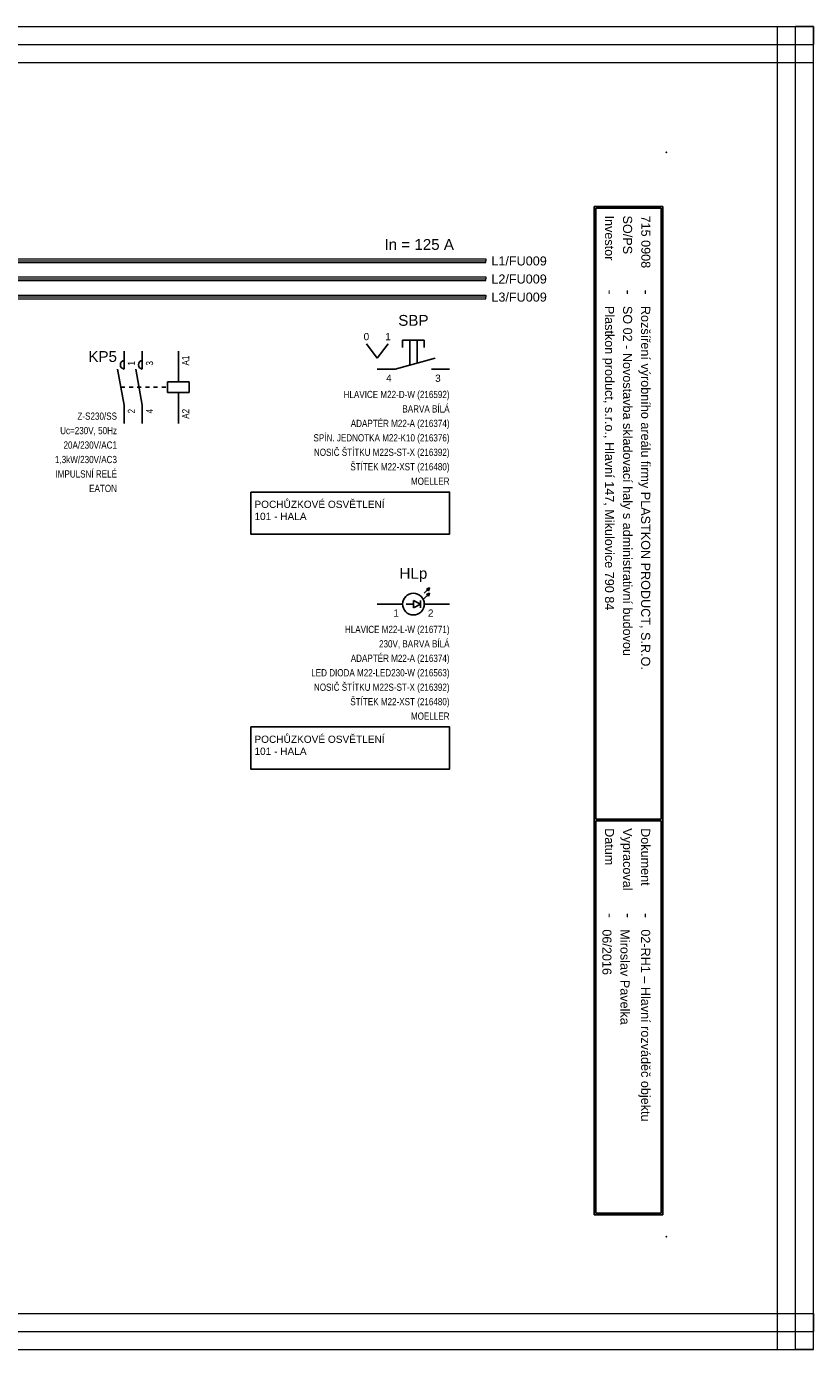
# Model space of a CAD drawing. Extents: x -721 to 7843, y 2912 to 4139.
# Tile 18 of 32: x 3893 to 4111, y 3359 to 3725. Entities that reach past the tile are written whole.
import ezdxf
from ezdxf.enums import TextEntityAlignment as Align

# ---------------------------------------------------------------- set-up
doc = ezdxf.new("R2010")
doc.units = 0
doc.header["$MEASUREMENT"] = 0
doc.linetypes.add('DASHED', pattern=[0.564444, 0.282222, -0.282222])
for name, color, linetype in [('1-KRESBA', 7, 'Continuous'), ('__Bílá', 7, 'Continuous'), ('__Oranžová', 30, 'Continuous'), ('__Rudá 010', 10, 'Continuous'), ('__Vínová 220', 220, 'Continuous'), ('__Černá 250', 7, 'Continuous')]:
    doc.layers.add(name, color=color, linetype=linetype)
doc.styles.add('Arial', font='arial.ttf')

# ---------------------------------------------------------------- blocks, each defined once
blk = doc.blocks.new('BLK_Razítko_malé_pro_rozváděče')
at = {"layer": '__Bílá'}
for p, q in [((15, -1), (15, -20)), ((15, -1), (294, -1)), ((15.5, -1.5), (15.5, -19.5)), ((15.5, -1.5), (184.5, -1.5)), ((184.5, -1.5), (184.5, -19.5)), ((185, -1.5), (185, -19.5)), ((185, -1.5), (293.5, -1.5)), ((293.5, -19.5), (293.5, -1.5)), ((294, -20), (294, -1)), ((15, -20), (294, -20)), ((15.5, -19.5), (184.5, -19.5)), ((185, -19.5), (293.5, -19.5)), ((15, -405), (15, -419)), ((15, -405), (294, -405)), ((15.5, -405.5), (15.5, -418.5)), ((15.5, -405.5), (194.5, -405.5)), ((194.5, -405.5), (194.5, -418.5)), ((195, -405.5), (195, -418.5)), ((195, -405.5), (293.5, -405.5)), ((293.5, -405.5), (293.5, -418.5)), ((294, -405), (294, -419)), ((15, -419), (294, -419)), ((15.5, -418.5), (194.5, -418.5)), ((195, -418.5), (293.5, -418.5))]:
    blk.add_line(p, q, dxfattribs=at)
for p in [(0, 0), (300, 0), (0, -420), (300, -420)]:
    blk.add_point(p, dxfattribs=at)
at = {"layer": '__Bílá', "style": 'Arial'}
for s, height, p in [('-', 3, (38, -7)), ('Dokument', 2.5, (187, -7)), ('-', 3, (210.5, -7)), ('SO/PS', 2.5, (17.5, -12)), ('-', 3, (38, -12)), ('Vypracoval', 2.5, (187, -12)), ('-', 3, (210.5, -12)), ('Investor', 2.5, (17.5, -17)), ('Datum', 2.5, (187, -17)), ('-', 3, (38, -17)), ('-', 3, (210.5, -17)), ('PVLK PROJECT s.r.o. , Langrova 195/33,  787 01 Šumperk', 2.5, (17.5, -411)), ('Copyright © 2012 PVLK', 2.5, (197, -411)), ('Telefon: 773 836 685, mobil: 777 848 204, e-mail: %%Upavelka@pvlk.cz', 2.5, (17.5, -416)), ('Číslo dokumentu .....', 2.5, (197, -416))]:
    blk.add_text(s, height=height, dxfattribs=at).set_placement(p)
at = {"layer": '__Vínová 220', "char_height": 2.5, "attachment_point": 7, "style": 'Arial'}
for s, insert in [('715 0908', (17.5, -7)), ('Rozšíření výrobního areálu firmy PLASTKON PRODUCT, S.R.O.', (42.5, -7.75)), ('02-RH1 – Hlavní rozváděč objektu', (215, -7.75)), ('SO 02 - Novostavba skladovací haly s administrativní budovou', (42.5, -12.75)), ('Miroslav Pavelka', (215, -12.75)), ('Plastkon product, s.r.o., Hlavní 147, Mikulovice 790 84', (42.5, -17.75)), ('06/2016', (215, -17.75))]:
    blk.add_mtext(s, dxfattribs=dict(at, insert=insert))
at = {"layer": '__Vínová 220', "style": 'Arial'}
blk.add_attdef('ČÍSLO', text='', height=4, dxfattribs=at).set_placement((290, -416), align=Align.RIGHT)
blk = doc.blocks.new('moe01029')
for p, q in [((0, 5), (0, 10)), ((5, 5), (5, 10)), ((15, 1.5), (15, 10)), ((-1.82, 5), (0, -5)), ((3.18, 5), (5, -5)), ((12, -1.5), (12, 1.5)), ((12, 1.5), (18, 1.5)), ((18, 1.5), (18, -1.5)), ((18, -1.5), (12, -1.5)), ((15, -1.5), (15, -10)), ((0, -5), (0, -10)), ((5, -5), (5, -10))]:
    blk.add_line(p, q)
at = {"linetype": 'DASHED', "ltscale": 4}
blk.add_line((-0.91, 0), (12, 0), dxfattribs=at)
for centre in [(0.15, 6.2), (5.15, 6.2)]:
    blk.add_arc(centre, 1.21, 97.3062, 262.6938)
at = {"style": 'Arial'}
blk.add_attdef('POPIS', text='', height=3, dxfattribs=at).set_placement((-2, 7), align=Align.RIGHT)
at = {"style": 'Arial', "width": 0.8}
for tag, p in [('NO1', (3, 6)), ('NO2', (8, 6)), ('A1', (18, 6))]:
    blk.add_attdef(tag, p, '', height=2, rotation=90, dxfattribs=at)
for tag, p in [('TYP', (-2, -9)), ('CÍVKA', (-2, -13)), ('AC1(PROUD)', (-2, -17)), ('AC3(VÝKON)', (-2, -21)), ('DOPLŇ1', (-2, -25)), ('DOPLŇ2', (-2, -29))]:
    blk.add_attdef(tag, text='', height=2, dxfattribs=at).set_placement(p, align=Align.RIGHT)
for tag, p in [('CO1', (3, -6)), ('CO2', (8, -6)), ('A2', (18, -6))]:
    blk.add_attdef(tag, text='', height=2, rotation=90, dxfattribs=at).set_placement(p, align=Align.RIGHT)
blk = doc.blocks.new('TLA0976')
at = {"color": 250, "linetype": 'Continuous'}
for p, q in [((-3, 8), (3, 8)), ((-3, 8), (-3, 6)), ((-1, 1.09), (-1, 8)), ((1, 1.64), (1, 8)), ((3, 8), (3, 6)), ((-10, 3), (-13, 7)), ((-10, 3), (-7, 7)), ((-10, 0), (-5, 0)), ((6, 3), (-5, 0)), ((5, 0), (10, 0))]:
    blk.add_line(p, q, dxfattribs=at)
at = {"style": 'Arial'}
for s, p in [('0', (-13, 8)), ('1', (-7, 8))]:
    blk.add_text(s, height=2, dxfattribs=at).set_placement(p, align=Align.CENTER)
blk.add_attdef('POPIS', text='', height=3, dxfattribs=at).set_placement((0, 12), align=Align.CENTER)
blk.add_attdef('CO', text='', height=2, dxfattribs=at).set_placement((-6, -3.5), align=Align.RIGHT)
blk.add_attdef('NO', (6, -3.5), '', height=2, dxfattribs=at)
at = {"style": 'Arial', "width": 0.8}
for tag, p in [('TYP', (10, -8)), ('BARVA', (10, -12)), ('DOPLŇ1', (10, -16)), ('DOPLŇ2', (10, -20)), ('DOPLŇ3', (10, -24)), ('DOPLŇ4', (10, -28)), ('DOPLŇ5', (10, -32))]:
    blk.add_attdef(tag, text='', height=2, dxfattribs=at).set_placement(p, align=Align.RIGHT)
blk = doc.blocks.new('*X10')
at = {"color": 0, "linetype": 'Continuous'}
for p, q in [((988.7, 4312.7), (988.7, 4312.7)), ((989.2, 4312.2), (988.7, 4312.7)), ((988.72, 4312.68), (988.78, 4312.73)), ((989.21, 4312.24), (988.74, 4312.71)), ((988.75, 4312.65), (988.85, 4312.76)), ((988.77, 4312.63), (988.92, 4312.78)), ((989.23, 4312.27), (988.77, 4312.73)), ((988.79, 4312.61), (988.99, 4312.81)), ((989.24, 4312.3), (988.8, 4312.74)), ((988.81, 4312.59), (989.06, 4312.84)), ((989.25, 4312.33), (988.83, 4312.75)), ((988.84, 4312.56), (989.14, 4312.86)), ((988.86, 4312.54), (989.21, 4312.89)), ((989.26, 4312.37), (988.87, 4312.76)), ((988.88, 4312.52), (989.28, 4312.92)), ((988.9, 4312.5), (989.35, 4312.94)), ((989.27, 4312.4), (988.9, 4312.77)), ((988.93, 4312.47), (989.42, 4312.97)), ((989.29, 4312.43), (988.93, 4312.79)), ((988.95, 4312.45), (989.5, 4313)), ((989.3, 4312.46), (988.96, 4312.8)), ((988.97, 4312.43), (989.47, 4312.93)), ((988.99, 4312.41), (989.45, 4312.86)), ((989.31, 4312.5), (989, 4312.81)), ((989.02, 4312.38), (989.42, 4312.79)), ((989.32, 4312.53), (989.03, 4312.82)), ((989.04, 4312.36), (989.39, 4312.72)), ((989.34, 4312.56), (989.06, 4312.84)), ((989.06, 4312.34), (989.37, 4312.65)), ((989.08, 4312.32), (989.34, 4312.57)), ((989.35, 4312.6), (989.1, 4312.85)), ((989.11, 4312.29), (989.31, 4312.5)), ((989.36, 4312.63), (989.13, 4312.86)), ((989.13, 4312.27), (989.29, 4312.43)), ((989.37, 4312.66), (989.16, 4312.87)), ((989.38, 4312.69), (989.19, 4312.88)), ((989.4, 4312.73), (989.23, 4312.9)), ((989.41, 4312.76), (989.26, 4312.91)), ((989.42, 4312.79), (989.29, 4312.92)), ((989.43, 4312.82), (989.32, 4312.93)), ((989.45, 4312.86), (989.36, 4312.95)), ((989.46, 4312.89), (989.39, 4312.96)), ((989.47, 4312.92), (989.42, 4312.97)), ((989.48, 4312.95), (989.45, 4312.98)), ((989.5, 4312.99), (989.49, 4313)), ((989.15, 4312.25), (989.26, 4312.36)), ((989.17, 4312.23), (989.23, 4312.29)), ((989.2, 4312.2), (989.21, 4312.21))]:
    blk.add_line(p, q, dxfattribs=at)
blk = doc.blocks.new('MOE01004')
for p, q in [((3, 3), (4.5, 4.5)), ((4.5, 4.5), (3.7, 4.2)), ((3.7, 4.2), (4.2, 3.7)), ((4.5, 4.5), (4.2, 3.7)), ((-3, 0), (-10, 0)), ((0, 0), (-2, 0)), ((2, 0), (0, 1)), ((0, -1), (0, 1)), ((2, 0), (0, -1)), ((2, 1), (2, -1)), ((3, 1.5), (4.5, 3)), ((3, 0), (10, 0)), ((4.5, 3), (3.7, 2.7)), ((3.7, 2.7), (4.2, 2.2)), ((4.5, 3), (4.2, 2.2))]:
    blk.add_line(p, q)
blk.add_circle((0, 0), 3)
for p in [(-985, -4308.5), (-985, -4310)]:
    blk.add_blockref('*X10', p)
at = {"style": 'Arial'}
blk.add_attdef('POPIS', text='', height=3, dxfattribs=at).set_placement((0, 7), align=Align.CENTER)
blk.add_attdef('1', text='', height=2, dxfattribs=at).set_placement((-4, -3.5), align=Align.RIGHT)
blk.add_attdef('2', (4, -3.5), '', height=2, dxfattribs=at)
at = {"style": 'Arial', "width": 0.8}
for tag, p in [('TYP', (10, -8)), ('BARVA', (10, -12)), ('DOPLŇ1', (10, -16)), ('DOPLŇ2', (10, -20)), ('DOPLŇ3', (10, -24)), ('DOPLŇ4', (10, -28)), ('DOPLŇ5', (10, -32))]:
    blk.add_attdef(tag, text='', height=2, dxfattribs=at).set_placement(p, align=Align.RIGHT)

msp = doc.modelspace()

# ---------------------------------------------------------------- linework, layer by layer
at = {"layer": '__Oranžová', "lineweight": 0}
for p, q in [((3680, 3660.5), (4020, 3660.5)), ((3680, 3660), (4020, 3660)), ((3680, 3659.5), (4020, 3659.5)), ((4020, 3660.5), (4020, 3660)), ((4020, 3659.5), (4020, 3660)), ((3680, 3655.5), (4020, 3655.5)), ((3680, 3655), (4020, 3655)), ((3680, 3654.5), (4020, 3654.5)), ((4020, 3655.5), (4020, 3655)), ((4020, 3654.5), (4020, 3655)), ((3680, 3650.5), (4020, 3650.5)), ((3680, 3650), (4020, 3650)), ((4020, 3650.5), (4020, 3650)), ((4020, 3649.5), (4020, 3650)), ((3680, 3649.5), (4020, 3649.5))]:
    msp.add_line(p, q, dxfattribs=at)
at = {"layer": '__Vínová 220', "lineweight": 0}
for p, q in [((3614.29, 3724.82), (4110.69, 3724.82)), ((4100.69, 3358.74), (4100.69, 3724.82)), ((4100.69, 3724.82), (4105.69, 3724.82)), ((4105.69, 3358.74), (4105.69, 3724.82)), ((4110.69, 3724.82), (4105.69, 3724.82)), ((4110.69, 3724.82), (4110.69, 3719.82)), ((4110.69, 3358.74), (4110.69, 3724.82)), ((3614.29, 3719.82), (4110.69, 3719.82)), ((4110.69, 3714.82), (4110.69, 3719.82)), ((3614.29, 3714.82), (4110.69, 3714.82)), ((3614.29, 3368.74), (4110.69, 3368.74)), ((4110.69, 3368.74), (4110.69, 3363.74)), ((3614.29, 3363.74), (4110.69, 3363.74)), ((4110.69, 3358.74), (4110.69, 3363.74)), ((3614.29, 3358.74), (4110.69, 3358.74)), ((4100.69, 3358.74), (4105.69, 3358.74)), ((4110.69, 3358.74), (4105.69, 3358.74))]:
    msp.add_line(p, q, dxfattribs=at)
at = {"layer": '__Černá 250'}
for points in [[(3955, 3596), (4010, 3596), (4010, 3584.36), (3955, 3584.36)], [(3955, 3531), (4010, 3531), (4010, 3519.36), (3955, 3519.36)]]:
    msp.add_lwpolyline(points, close=True, dxfattribs=at)

# ---------------------------------------------------------------- block references
at = {"layer": '1-KRESBA', "rotation": 270}
msp.add_blockref('BLK_Razítko_malé_pro_rozváděče', (4070, 3690), dxfattribs=at).add_auto_attribs({'ČÍSLO': '21.9'})
at = {"layer": '1-KRESBA'}
msp.add_blockref('TLA0976', (4000, 3630), dxfattribs=at).add_auto_attribs({'POPIS': 'SBP', 'CO': '4', 'NO': '3', 'TYP': 'HLAVICE M22-D-W (216592)', 'BARVA': 'BARVA BÍLÁ', 'DOPLŇ1': 'ADAPTÉR M22-A (216374)', 'DOPLŇ2': 'SPÍN. JEDNOTKA M22-K10 (216376)', 'DOPLŇ3': 'NOSIČ ŠTÍTKU M22S-ST-X (216392)', 'DOPLŇ4': 'ŠTÍTEK M22-XST (216480)', 'DOPLŇ5': 'MOELLER'})
at = {"layer": '__Černá 250'}
for name, p, values in [('moe01029', (3920, 3625), {'POPIS': 'KP5', 'TYP': 'Z-S230/SS', 'CÍVKA': 'Uc=230V, 50Hz', 'AC1(PROUD)': '20A/230V/AC1', 'AC3(VÝKON)': '1,3kW/230V/AC3', 'DOPLŇ1': 'IMPULSNÍ RELÉ', 'DOPLŇ2': 'EATON', 'CO1': '2', 'NO1': '1', 'CO2': '4', 'NO2': '3', 'A1': 'A1', 'A2': 'A2'}), ('MOE01004', (4000, 3565), {'POPIS': 'HLp', 'TYP': 'HLAVICE M22-L-W (216771)', 'BARVA': '230V, BARVA BÍLÁ', 'DOPLŇ1': 'ADAPTÉR M22-A (216374)', 'DOPLŇ2': 'LED DIODA M22-LED230-W (216563)', 'DOPLŇ3': 'NOSIČ ŠTÍTKU M22S-ST-X (216392)', 'DOPLŇ4': 'ŠTÍTEK M22-XST (216480)', 'DOPLŇ5': 'MOELLER', '1': '1', '2': '2'})]:
    msp.add_blockref(name, p, dxfattribs=at).add_auto_attribs(values)

# ---------------------------------------------------------------- texts
at = {"layer": '1-KRESBA', "color": 4, "linetype": 'Continuous', "style": 'Arial'}
msp.add_text('In = 125 A', height=3, dxfattribs=at).set_placement((3992, 3663))
at = {"layer": '__Oranžová', "lineweight": 0, "style": 'Arial'}
for s, p in [('L1/FU009', (4021.57, 3658.69)), ('L2/FU009', (4021.57, 3653.69)), ('L3/FU009', (4021.57, 3648.69))]:
    msp.add_text(s, height=2.5, dxfattribs=at).set_placement(p)
at = {"layer": '__Rudá 010', "char_height": 2, "width": 52.9658, "attachment_point": 1, "style": 'Arial'}
for insert in [(3956.02, 3593.6), (3956.02, 3528.6)]:
    msp.add_mtext('POCHŮZKOVÉ OSVĚTLENÍ\\P101 - HALA', dxfattribs=dict(at, insert=insert))

doc.saveas('drawing.dxf')
